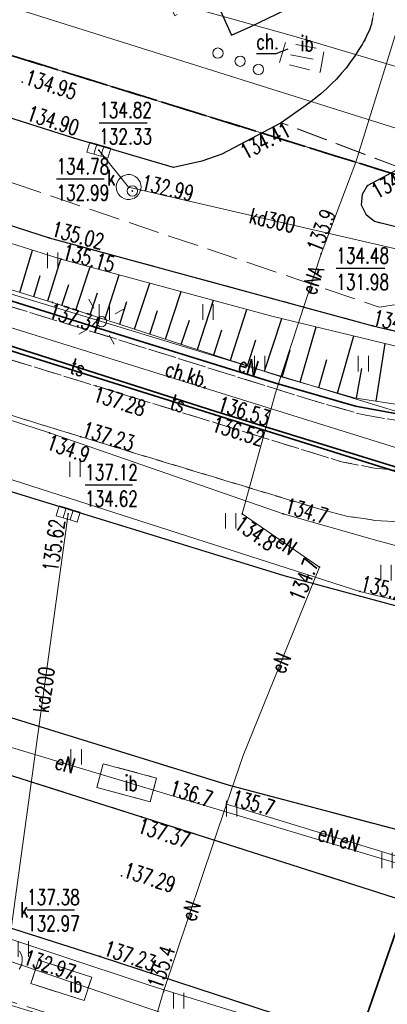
# Model space of a CAD drawing. Header units: metres. Extents: x 8438000 to 8438800, y 5890500 to 5891000.
# Tile 17 of 40: x 8438553 to 8438571, y 5890632 to 5890680. Entities that reach past the tile are written whole.
import ezdxf
from ezdxf.enums import TextEntityAlignment as Align

# ---------------------------------------------------------------- set-up
doc = ezdxf.new("R2010")
doc.units = ezdxf.units.M
doc.header["$MEASUREMENT"] = 0
for name, pattern in [('0.5_0.5', [1, 0.5, -0.5]), ('1.0_0.5', [1.5, 1, -0.5]), ('1.5_0.5', [2, 1.5, -0.5]), ('1.5_1.0', [2.5, 1.5, -1]), ('219-500', [0])]:
    doc.linetypes.add(name, pattern=pattern)
doc.layers.get('0').update_dxf_attribs({"color": 2, "linetype": 'CONTINUOUS', "lineweight": 5})
for name, color, linetype in [('000 Inne (niezydentyfikowane)', 7, 'CONTINUOUS'), ('216-obręb ewidencyjny', 7, 'CONTINUOUS'), ('218-kontur użytku gruntowego', 7, 'CONTINUOUS'), ('219-działka ewidencyjna', 7, 'CONTINUOUS'), ('chodnik', 7, 'CONTINUOUS'), ('chodnik-Atr17', 7, 'CONTINUOUS'), ('droga dla rowerów', 7, 'CONTINUOUS'), ('inna budowla', 7, 'CONTINUOUS'), ('inna budowla-Atr17', 7, 'CONTINUOUS'), ('jezdnia', 7, 'CONTINUOUS'), ('komora podziemna', 7, 'CONTINUOUS'), ('kratka ściekowa', 7, 'CONTINUOUS'), ('krawężnik', 7, 'CONTINUOUS'), ('latarnia', 7, 'CONTINUOUS'), ('obszar utwardzony', 7, 'CONTINUOUS'), ('obudowa ochronna przewodu', 7, 'CONTINUOUS'), ('ogrodzenie trwałe', 7, 'CONTINUOUS'), ('pikieta sztuczna', 7, 'CONTINUOUS'), ('pikieta sztuczna-Atr2', 7, 'CONTINUOUS'), ('podpora (punkt)', 7, 'CONTINUOUS'), ('przewód elektroenergetyczny podziemny', 7, 'CONTINUOUS'), ('przewód elektroenergetyczny podziemny-Atr1', 7, 'CONTINUOUS'), ('przewód kanalizacyjny', 7, 'CONTINUOUS'), ('przewód kanalizacyjny-Atr1', 7, 'CONTINUOUS'), ('przewód telekomunikacyjny podziemny', 7, 'CONTINUOUS'), ('przewód telekomunikacyjny podziemny - ob. projektowany', 7, 'CONTINUOUS'), ('przewód telekomunikacyjny podziemny-Atr1', 7, 'CONTINUOUS'), ('przewód wodociągowy', 7, 'CONTINUOUS'), ('rzedna', 7, 'CONTINUOUS'), ('rzedna-Atr2', 7, 'CONTINUOUS'), ('rzedna-Atr3', 7, 'CONTINUOUS'), ('skarpa umocniona', 7, 'CONTINUOUS'), ('trawnik', 7, 'CONTINUOUS'), ('właz do komory lub kanału - okrągły', 7, 'CONTINUOUS'), ('właz do komory lub kanału - okrągły-Atr17', 7, 'CONTINUOUS')]:
    doc.layers.add(name, color=color, linetype=linetype)
doc.styles.get("Standard").update_dxf_attribs({"font": 'simplex.shx', "width": 0.75})
doc.linetypes.add('902-500', pattern='A,3.75,0,[1,ksztalty.shx,S=0.5,R=0,X=0,Y=0],3.75', length=7.5)

# ---------------------------------------------------------------- blocks, each defined once
blk = doc.blocks.new('PW01')
at = {"linetype": 'Continuous', "lineweight": 13}
h = blk.add_hatch(color=0, dxfattribs=at)
edge = h.paths.add_edge_path()
edge.add_arc((0, 0), 0.045, 0, 360)
blk = doc.blocks.new('US22')
at = {"color": 0, "linetype": 'Continuous', "lineweight": 13}
blk.add_circle((0, 0), 0.25, dxfattribs=at)
blk = doc.blocks.new('IB04')
at = {"color": 0, "linetype": 'Continuous', "lineweight": 13}
blk.add_circle((0, 0), 0.25, dxfattribs=at)
blk = doc.blocks.new('US05')
at = {"color": 0, "linetype": 'Continuous', "lineweight": 13}
for p, q in [((-0.525, -0.25), (-0.525, 0.25)), ((-0.525, 0.25), (-0.175, 0.25)), ((-0.175, -0.25), (-0.175, 0.25)), ((-0.175, 0.25), (0.175, 0.25)), ((0.175, -0.25), (0.175, 0.25)), ((0.175, 0.25), (0.525, 0.25)), ((0.525, -0.25), (0.525, 0.25)), ((-0.525, -0.25), (-0.175, -0.25)), ((-0.175, -0.25), (0.175, -0.25)), ((0.175, -0.25), (0.525, -0.25))]:
    blk.add_line(p, q, dxfattribs=at)
blk = doc.blocks.new('SM01')
at = {"color": 0, "linetype": 'Continuous', "lineweight": 13}
for p, q in [((-0.53, 0.531), (-0.883, 0.884)), ((0.531, 0.531), (0.884, 0.884)), ((-0.53, -0.53), (-0.883, -0.883)), ((0.531, -0.53), (0.884, -0.883))]:
    blk.add_line(p, q, dxfattribs=at)
blk.add_circle((0, 0), 0.25, dxfattribs=at)
blk = doc.blocks.new('TU04')
at = {"color": 0, "linetype": 'Continuous', "lineweight": 13}
for p, q in [((0, 0), (0, 0.75)), ((0.5, 0), (0.5, 0.75))]:
    blk.add_line(p, q, dxfattribs=at)

msp = doc.modelspace()

# ---------------------------------------------------------------- linework, layer by layer
at = {"layer": '000 Inne (niezydentyfikowane)', "color": 7, "linetype": 'Continuous', "lineweight": 25, "flags": 128}
for points in [[(8438553.5, 5890666.87), (8438554.12, 5890668.91)], [(8438554.86, 5890666.46), (8438555.48, 5890668.48)], [(8438556.21, 5890666.02), (8438556.89, 5890668.1)], [(8438554.18, 5890666.66), (8438554.49, 5890667.68)], [(8438557.6, 5890665.57), (8438558.3, 5890667.72)], [(8438555.53, 5890666.24), (8438555.86, 5890667.26)], [(8438559.04, 5890665.1), (8438559.77, 5890667.32)], [(8438556.9, 5890665.79), (8438557.25, 5890666.85)], [(8438560.53, 5890664.61), (8438561.28, 5890666.91)], [(8438558.32, 5890665.33), (8438558.67, 5890666.43)], [(8438562.07, 5890664.11), (8438562.85, 5890666.49)], [(8438559.78, 5890664.86), (8438560.15, 5890665.99)], [(8438563.66, 5890663.59), (8438564.46, 5890666.05)], [(8438565.31, 5890663.06), (8438566.14, 5890665.61)], [(8438561.29, 5890664.36), (8438561.68, 5890665.53)], [(8438567.03, 5890662.53), (8438567.8, 5890665.21)], [(8438562.86, 5890663.85), (8438563.25, 5890665.06)], [(8438568.82, 5890662.01), (8438569.61, 5890664.77)], [(8438564.48, 5890663.33), (8438564.89, 5890664.58)], [(8438570.69, 5890661.62), (8438571.12, 5890664.41)], [(8438566.16, 5890662.78), (8438566.54, 5890664.1)], [(8438567.92, 5890662.27), (8438568.31, 5890663.63)], [(8438569.74, 5890661.76), (8438570, 5890663.19)]]:
    msp.add_lwpolyline(points, dxfattribs=at)
at = {"layer": '216-obręb ewidencyjny', "color": 3, "linetype": '1.5_1.0', "lineweight": 35, "flags": 128}
for points in [[(8438740.642, 5890619.488), (8438710.05, 5890629.46), (8438692.29, 5890634.99), (8438638.95, 5890651.63), (8438606.98, 5890661.61), (8438575.88, 5890671.25), (8438571.42, 5890672.63), (8438527.73, 5890686.19), (8438509.75, 5890691.76), (8438488.49, 5890698.42), (8438449.82, 5890710.52), (8438415.26, 5890721.35), (8438396.385, 5890727.204)], [(8438396.385, 5890727.204), (8438415.26, 5890721.35), (8438449.82, 5890710.52), (8438488.49, 5890698.42), (8438509.75, 5890691.76), (8438527.73, 5890686.19), (8438571.42, 5890672.63), (8438575.88, 5890671.25), (8438606.98, 5890661.61), (8438638.95, 5890651.63), (8438692.29, 5890634.99), (8438710.05, 5890629.46), (8438740.642, 5890619.488)]]:
    msp.add_lwpolyline(points, dxfattribs=at)
at = {"layer": '218-kontur użytku gruntowego', "color": 3, "linetype": '0.5_0.5', "lineweight": 18, "flags": 128}
for points in [[(8438571.42, 5890672.63), (8438527.73, 5890686.19)], [(8438527.73, 5890686.19), (8438571.42, 5890672.63)]]:
    msp.add_lwpolyline(points, dxfattribs=at)
at = {"layer": '219-działka ewidencyjna', "color": 3, "linetype": '219-500', "lineweight": 18, "flags": 128}
msp.add_lwpolyline([(8438571.42, 5890672.63), (8438527.73, 5890686.19)], dxfattribs=at)
at = {"layer": 'chodnik', "color": 7, "linetype": '1.0_0.5', "lineweight": 18, "flags": 128}
for points in [[(8438567.99, 5890677.51), (8438568.19, 5890678.59), (8438566.32, 5890678.94), (8438566.03, 5890677.97)], [(8438514.5, 5890675.86), (8438536.05, 5890668.99), (8438547.75, 5890665.25), (8438557.18, 5890662.35), (8438569.02, 5890658.69), (8438570.61, 5890658.38), (8438571.99, 5890658.26), (8438574.48, 5890658.14), (8438576.96, 5890658.21), (8438578.42, 5890658.11), (8438577.39, 5890659.05), (8438576.45, 5890659.68), (8438575.48, 5890660.1), (8438573.5, 5890660.45), (8438571.54, 5890660.71), (8438570.01, 5890660.97), (8438567.59, 5890661.66), (8438557.99, 5890664.67), (8438548.4, 5890667.62), (8438536.79, 5890671.33), (8438515.73, 5890678.03), (8438515.04, 5890677.08)]]:
    msp.add_lwpolyline(points, close=True, dxfattribs=at)
at = {"layer": 'chodnik-Atr17', "color": 7, "flags": 128}
msp.add_lwpolyline([(8438566.43, 5890678.62), (8438565.85, 5890678.39), (8438564.914, 5890678.39)], dxfattribs=at)
at = {"layer": 'droga dla rowerów', "color": 7, "linetype": '1.0_0.5', "lineweight": 18, "flags": 128}
for points in [[(8438514.32, 5890673.22), (8438535.12, 5890666.63), (8438546.96, 5890662.82), (8438556.44, 5890659.9), (8438568.04, 5890656.38), (8438569.32, 5890656.05), (8438570.65, 5890655.86), (8438572.4, 5890655.75), (8438574.17, 5890655.64), (8438576.27, 5890655.63), (8438577.79, 5890655.63), (8438579.74, 5890655.38), (8438582.66, 5890654.86), (8438586.52, 5890654.1), (8438594.52, 5890652.47), (8438602.62, 5890651.16), (8438610.54, 5890650), (8438618.72, 5890649.04), (8438626.98, 5890648.25), (8438634.91, 5890647.79), (8438647.2, 5890647.46), (8438678.91, 5890646.81), (8438697.93, 5890646.46), (8438698.83, 5890646.25), (8438699.61, 5890645.57), (8438700.34, 5890643.99), (8438701.24, 5890640.29), (8438703.92, 5890640.3), (8438703.42, 5890642.13), (8438703.21, 5890643.06), (8438703.28, 5890644.07), (8438703.65, 5890645.01), (8438704.05, 5890645.54), (8438704.63, 5890645.91), (8438705.25, 5890646.17), (8438705.89, 5890646.27), (8438713, 5890646.19), (8438713.51, 5890647.53), (8438713.84, 5890649.1), (8438712.03, 5890648.81), (8438711.09, 5890648.83), (8438710.28, 5890649.14), (8438709.49, 5890649.79), (8438708.85, 5890650.7), (8438700.2, 5890675.74), (8438697.22, 5890683.4), (8438694.33, 5890690.89), (8438691.54, 5890698.72), (8438689.49, 5890705.32), (8438687.41, 5890713.27), (8438686.19, 5890718.14), (8438684.6, 5890723.38), (8438682.42, 5890730.05), (8438680.2, 5890735.84), (8438674.16, 5890750.99), (8438667, 5890768.57), (8438665.918, 5890771.155)], [(8438663.663, 5890770.079), (8438664.66, 5890767.73), (8438671.75, 5890750.07), (8438677.68, 5890735.08), (8438679.99, 5890729.12), (8438682.13, 5890722.62), (8438683.73, 5890717.53), (8438684.91, 5890712.7), (8438686.96, 5890704.91), (8438689.15, 5890697.87), (8438691.9, 5890690.07), (8438694.8, 5890682.53), (8438697.79, 5890674.87), (8438706.17, 5890650.89), (8438706.33, 5890650.19), (8438706.24, 5890649.63), (8438705.82, 5890649.25), (8438704.21, 5890648.95), (8438695.8, 5890649.09), (8438678.9, 5890649.27), (8438647.29, 5890649.97), (8438635.17, 5890650.31), (8438627.11, 5890650.77), (8438619.05, 5890651.56), (8438610.97, 5890652.48), (8438602.97, 5890653.66), (8438594.98, 5890654.98), (8438587.05, 5890656.59), (8438583.08, 5890657.36), (8438580.41, 5890657.85), (8438578.42, 5890658.11), (8438576.96, 5890658.21), (8438574.48, 5890658.14), (8438571.99, 5890658.26), (8438570.61, 5890658.38), (8438569.02, 5890658.69), (8438557.18, 5890662.35), (8438547.75, 5890665.25), (8438536.05, 5890668.99), (8438514.5, 5890675.86), (8438514.28, 5890674.49), (8438514.32, 5890673.22)]]:
    msp.add_lwpolyline(points, dxfattribs=at)
at = {"layer": 'inna budowla', "color": 7, "linetype": 'Continuous', "lineweight": 18, "flags": 128}
msp.add_lwpolyline([(8438566.56, 5890678.34), (8438567.65, 5890678.14)], dxfattribs=at)
for points in [[(8438559.79, 5890642.26), (8438560.1, 5890643.41), (8438557.53, 5890644.1), (8438557.22, 5890642.95)], [(8438554.4, 5890634.62), (8438554.03, 5890633.49), (8438556.6, 5890632.66), (8438556.97, 5890633.79)]]:
    msp.add_lwpolyline(points, close=True, dxfattribs=at)
at = {"layer": 'jezdnia', "color": 7, "linetype": '1.5_0.5', "lineweight": 18, "flags": 128}
for points in [[(8438667.438, 5890771.88), (8438667.98, 5890770.28), (8438670.77, 5890762.96), (8438673.14, 5890757.14), (8438678.23, 5890745.55), (8438683.07, 5890734.72), (8438683.88, 5890732.8), (8438684.62, 5890730.87), (8438686.81, 5890724.28), (8438690.88, 5890712.21), (8438695.45, 5890699.89), (8438700.28, 5890688.21), (8438705.19, 5890676.16), (8438709.35, 5890664.8), (8438713.6, 5890652.01), (8438713.89, 5890650.7), (8438714.12, 5890649.16), (8438714.04, 5890647.84), (8438713.76, 5890646.21), (8438713.32, 5890644.53), (8438712.54, 5890642.65), (8438711.74, 5890641.33), (8438710.56, 5890639.98), (8438708.99, 5890638.8), (8438706.89, 5890637.78), (8438704.75, 5890637.15), (8438703.11, 5890636.9), (8438699.29, 5890636.87), (8438677.08, 5890637.39), (8438650.89, 5890637.97), (8438640.07, 5890638.21), (8438633.39, 5890638.67), (8438620.83, 5890641.24), (8438606.17, 5890644.51), (8438593.58, 5890646.66), (8438579.66, 5890649.57), (8438566.24, 5890653.19), (8438551.45, 5890657.75), (8438522.87, 5890666.81), (8438520.08, 5890667.71), (8438509.44, 5890671.08), (8438497.35, 5890674.89), (8438494.53, 5890675.75), (8438466.36, 5890684.67), (8438436.81, 5890693.96), (8438408.4, 5890702.97), (8438390.761, 5890708.526)], [(8438387.76, 5890698.558), (8438405.27, 5890693.02), (8438433.91, 5890683.95), (8438462.72, 5890674.82), (8438491.13, 5890665.85), (8438519.84, 5890656.79), (8438548.09, 5890647.87), (8438563.61, 5890643.05), (8438577.2, 5890639.46), (8438591.66, 5890636.38), (8438606.48, 5890633.92), (8438620.23, 5890632.36), (8438633.16, 5890631.43), (8438640.17, 5890631.17), (8438646.24, 5890631.04), (8438648.08, 5890630.8), (8438649.61, 5890630.24), (8438650.69, 5890629.56), (8438651.92, 5890628.57), (8438652.75, 5890627.49), (8438653.47, 5890626.11), (8438653.93, 5890624.73), (8438654.13, 5890623.22), (8438654.06, 5890621.73), (8438653.65, 5890620.17), (8438652.99, 5890618.96), (8438651.8, 5890617.43), (8438650.63, 5890616.38), (8438649.31, 5890615.62), (8438647.72, 5890615.15), (8438646.23, 5890614.96), (8438644.97, 5890615.1), (8438642.35, 5890615.84), (8438614.79, 5890626.24), (8438608.4, 5890628.34), (8438603.85, 5890629.56), (8438581.41, 5890634.83), (8438575.98, 5890636.25), (8438572.32, 5890637.4), (8438559.37, 5890641.54), (8438516.62, 5890655.13), (8438472.47, 5890669.09), (8438415.53, 5890687.06), (8438386.871, 5890695.608)], [(8438414.52, 5890664.557), (8438414.43, 5890665.09), (8438414.46, 5890667.07), (8438414.67, 5890668.56), (8438414.96, 5890669.54), (8438415.42, 5890670.65), (8438416.32, 5890671.94), (8438417.22, 5890672.89), (8438417.97, 5890673.55), (8438419.19, 5890674.28), (8438420.64, 5890674.84), (8438422.2, 5890675.23), (8438423.91, 5890675.38), (8438425.71, 5890675.41), (8438427.56, 5890675.28), (8438429.46, 5890674.92), (8438438.43, 5890672.45), (8438470.17, 5890662.47), (8438516.69, 5890647.78), (8438557.38, 5890634.79), (8438570.48, 5890630.49), (8438578.98, 5890627.66), (8438592.32, 5890623.07), (8438602.77, 5890618.9), (8438622.99, 5890609.42), (8438627.24, 5890607.38), (8438631.048, 5890605.675)]]:
    msp.add_lwpolyline(points, dxfattribs=at)
msp.add_lwpolyline([(8438515.55, 5890671.17), (8438514.61, 5890672.24), (8438514.32, 5890673.22), (8438514.28, 5890674.49), (8438514.5, 5890675.86), (8438515.04, 5890677.08), (8438515.73, 5890678.03), (8438516.4, 5890678.74), (8438517.23, 5890679.3), (8438518.63, 5890679.93), (8438520.13, 5890680.24), (8438521.63, 5890680.23), (8438524.56, 5890679.5), (8438539.76, 5890674.41), (8438554.91, 5890669.51), (8438570.53, 5890665.26), (8438579.27, 5890663.21), (8438588.19, 5890661.35), (8438597.03, 5890659.75), (8438606.39, 5890658.29), (8438615.86, 5890657.07), (8438626.6, 5890656.06), (8438635.85, 5890655.44), (8438646.64, 5890654.96), (8438659.57, 5890654.41), (8438664.96, 5890654.15), (8438670.89, 5890653.99), (8438673.86, 5890653.97), (8438676.84, 5890654.28), (8438679.18, 5890655.06), (8438681.92, 5890656.33), (8438684.46, 5890657.92), (8438686.76, 5890659.83), (8438688.58, 5890662.21), (8438690.07, 5890664.81), (8438691.3, 5890667.55), (8438692.18, 5890670.44), (8438692.49, 5890673.36), (8438692.2, 5890676.36), (8438691.49, 5890679.3), (8438690.29, 5890683.08), (8438687.81, 5890689.63), (8438686.06, 5890694.34), (8438684.79, 5890698.13), (8438683.3, 5890702.94), (8438682.01, 5890707.75), (8438677.97, 5890724.29), (8438668.65, 5890719.82), (8438669.7, 5890720.1), (8438670.76, 5890720.07), (8438671.77, 5890719.79), (8438672.9, 5890719.18), (8438673.78, 5890718.36), (8438674.51, 5890717.28), (8438674.94, 5890716.06), (8438675.62, 5890713.13), (8438676.29, 5890710.17), (8438679.1, 5890699.55), (8438681.3, 5890692.9), (8438682.99, 5890688.19), (8438684.13, 5890685.36), (8438685.23, 5890682.61), (8438685.94, 5890679.67), (8438686.24, 5890676.68), (8438686.01, 5890673.61), (8438685.21, 5890670.67), (8438683.99, 5890667.9), (8438682.31, 5890665.37), (8438680.23, 5890663.15), (8438677.75, 5890661.43), (8438674.94, 5890660.21), (8438671.01, 5890659.41), (8438668.03, 5890659.06), (8438665.74, 5890659.08), (8438664.93, 5890659.15), (8438659.74, 5890659.41), (8438646.9, 5890659.94), (8438636.07, 5890660.43), (8438626.87, 5890661.04), (8438616.29, 5890662.07), (8438606.96, 5890663.27), (8438597.68, 5890664.71), (8438589.16, 5890666.29), (8438580.25, 5890668.08), (8438571.83, 5890669.99), (8438570.62, 5890670.29), (8438570.22, 5890670.6), (8438569.98, 5890671.09), (8438570.04, 5890671.61), (8438570.28, 5890672.03), (8438571.87, 5890672.89), (8438566.11, 5890675.07), (8438563.24, 5890673.55), (8438562.29, 5890673.21), (8438560.92, 5890672.91), (8438556.11, 5890674.33), (8438541.35, 5890679.02), (8438524.02, 5890685.61), (8438521.25, 5890686.58), (8438519.79, 5890686.97), (8438518.26, 5890687.08), (8438516.81, 5890686.95), (8438515.38, 5890686.63), (8438513.96, 5890686.13), (8438512.66, 5890685.4), (8438511.68, 5890684.61), (8438510.24, 5890683.22), (8438509.74, 5890682.58), (8438509.24, 5890681.55), (8438508.81, 5890680.1), (8438508.5, 5890678.92), (8438507.91, 5890677.76), (8438506.85, 5890676.63), (8438505.69, 5890675.83), (8438504.08, 5890675.11), (8438502.71, 5890674.8), (8438501.2, 5890674.7), (8438499.18, 5890674.76), (8438497.35, 5890674.89), (8438509.44, 5890671.08), (8438520.08, 5890667.71), (8438518.31, 5890669.01), (8438516.68, 5890670.18)], close=True, dxfattribs=at)
at = {"layer": 'komora podziemna', "color": 34, "linetype": 'Continuous', "lineweight": 18, "flags": 128}
msp.add_lwpolyline([(8438558.21, 5890672.21), (8438558.27, 5890672.32), (8438558.36, 5890672.41), (8438558.46, 5890672.49), (8438558.58, 5890672.53), (8438558.7, 5890672.56), (8438558.82, 5890672.56), (8438558.95, 5890672.53), (8438559.06, 5890672.47), (8438559.16, 5890672.4), (8438559.24, 5890672.3), (8438559.3, 5890672.19), (8438559.34, 5890672.07), (8438559.35, 5890671.95), (8438559.33, 5890671.82), (8438559.29, 5890671.71), (8438559.23, 5890671.6), (8438559.14, 5890671.51), (8438559.04, 5890671.43), (8438558.92, 5890671.39), (8438558.8, 5890671.36), (8438558.68, 5890671.36), (8438558.55, 5890671.39), (8438558.44, 5890671.45), (8438558.34, 5890671.52), (8438558.26, 5890671.62), (8438558.2, 5890671.73), (8438558.16, 5890671.85), (8438558.15, 5890671.97), (8438558.17, 5890672.1)], close=True, dxfattribs=at)
msp.add_lwpolyline([(8438553.48, 5890635.05), (8438553.56, 5890634.91), (8438553.61, 5890634.76), (8438553.62, 5890634.61), (8438553.6, 5890634.45), (8438553.55, 5890634.3), (8438553.47, 5890634.17)], dxfattribs=at)
at = {"layer": 'krawężnik', "color": 7, "linetype": 'Continuous', "lineweight": 25, "flags": 128}
for points in [[(8438386.871, 5890695.608), (8438415.53, 5890687.06), (8438472.47, 5890669.09), (8438516.62, 5890655.13), (8438559.37, 5890641.54), (8438572.32, 5890637.4), (8438575.98, 5890636.25), (8438581.41, 5890634.83), (8438603.85, 5890629.56), (8438608.4, 5890628.34), (8438614.79, 5890626.24), (8438642.35, 5890615.84)], [(8438562.89, 5890681.13), (8438563.72, 5890679.3), (8438564.65, 5890679.72), (8438568.8, 5890681.73)], [(8438570.52, 5890680.1), (8438570.49, 5890679.96), (8438570.46, 5890679.83), (8438570.42, 5890679.7), (8438570.38, 5890679.58), (8438570.33, 5890679.45), (8438570.26, 5890679.33), (8438570.21, 5890679.21), (8438570.15, 5890679.08), (8438570.08, 5890678.97), (8438570.01, 5890678.85), (8438569.83, 5890678.55), (8438569.64, 5890678.26), (8438569.44, 5890677.99), (8438569.24, 5890677.71), (8438569.01, 5890677.44), (8438568.78, 5890677.18), (8438568.54, 5890676.94), (8438568.29, 5890676.7), (8438568.03, 5890676.46), (8438567.77, 5890676.25), (8438567.5, 5890676.04), (8438567.21, 5890675.83), (8438566.11, 5890675.07)], [(8438566.11, 5890675.07), (8438563.24, 5890673.55), (8438562.29, 5890673.21), (8438560.92, 5890672.91), (8438556.11, 5890674.33), (8438541.35, 5890679.02)], [(8438539.76, 5890674.41), (8438554.91, 5890669.51), (8438570.53, 5890665.26), (8438579.27, 5890663.21), (8438588.19, 5890661.35), (8438597.03, 5890659.75), (8438606.39, 5890658.29), (8438615.86, 5890657.07), (8438626.6, 5890656.06), (8438635.85, 5890655.44), (8438646.64, 5890654.96)], [(8438646.9, 5890659.94), (8438636.07, 5890660.43), (8438626.87, 5890661.04), (8438616.29, 5890662.07), (8438606.96, 5890663.27), (8438597.68, 5890664.71), (8438589.16, 5890666.29), (8438580.25, 5890668.08), (8438571.83, 5890669.99), (8438570.62, 5890670.29), (8438570.22, 5890670.6), (8438569.98, 5890671.09), (8438570.04, 5890671.61), (8438570.28, 5890672.03), (8438571.87, 5890672.89)], [(8438551.45, 5890657.75), (8438566.24, 5890653.19), (8438579.66, 5890649.57), (8438593.58, 5890646.66), (8438606.17, 5890644.51), (8438620.9, 5890642.8), (8438633.64, 5890641.85), (8438639.68, 5890641.58)], [(8438516.69, 5890647.78), (8438557.38, 5890634.79), (8438570.48, 5890630.49), (8438578.98, 5890627.66), (8438592.32, 5890623.07), (8438602.77, 5890618.9), (8438622.99, 5890609.42), (8438627.24, 5890607.38), (8438631.048, 5890605.675)], [(8438640.17, 5890631.17), (8438633.16, 5890631.43), (8438620.23, 5890632.36), (8438606.48, 5890633.92), (8438591.66, 5890636.38), (8438577.2, 5890639.46), (8438563.61, 5890643.05), (8438548.09, 5890647.87)]]:
    msp.add_lwpolyline(points, dxfattribs=at)
at = {"layer": 'obszar utwardzony', "color": 7, "linetype": '1.5_0.5', "lineweight": 18, "flags": 128}
msp.add_lwpolyline([(8438555.26, 5890698.73), (8438554.68, 5890696.47), (8438550.24, 5890694.42), (8438551.16, 5890692.42), (8438549.51, 5890691.66), (8438550.51, 5890689.5), (8438549, 5890688.8), (8438550.84, 5890684.81), (8438552.34, 5890685.51), (8438553.22, 5890683.61), (8438554.88, 5890684.37), (8438555.76, 5890682.44), (8438557.51, 5890683.25), (8438558.42, 5890681.29), (8438560.12, 5890682.08), (8438560.98, 5890680.24), (8438562.89, 5890681.13), (8438563.72, 5890679.3), (8438564.65, 5890679.72), (8438568.8, 5890681.73), (8438568.88, 5890681.75), (8438568.97, 5890681.77), (8438569.05, 5890681.78), (8438569.13, 5890681.79), (8438569.21, 5890681.8), (8438569.29, 5890681.8), (8438569.38, 5890681.8), (8438569.46, 5890681.81), (8438569.54, 5890681.8), (8438569.62, 5890681.79), (8438569.7, 5890681.78), (8438569.79, 5890681.78), (8438569.87, 5890681.77), (8438569.95, 5890681.75), (8438570.03, 5890681.74), (8438570.11, 5890681.72), (8438570.17, 5890681.7), (8438570.23, 5890681.67), (8438570.28, 5890681.64), (8438570.33, 5890681.6), (8438570.38, 5890681.56), (8438570.43, 5890681.5), (8438570.47, 5890681.45), (8438570.5, 5890681.4), (8438570.54, 5890681.34), (8438570.56, 5890681.28), (8438570.58, 5890681.22), (8438570.6, 5890681.16), (8438570.61, 5890681.1), (8438570.62, 5890681.03), (8438570.61, 5890680.97), (8438570.6, 5890680.91), (8438570.6, 5890680.77), (8438570.6, 5890680.63), (8438570.59, 5890680.5), (8438570.57, 5890680.36), (8438570.55, 5890680.23), (8438570.52, 5890680.1), (8438570.49, 5890679.96), (8438570.46, 5890679.83), (8438570.42, 5890679.7), (8438570.38, 5890679.58), (8438570.33, 5890679.45), (8438570.26, 5890679.33), (8438570.21, 5890679.21), (8438570.15, 5890679.08), (8438570.08, 5890678.97), (8438570.01, 5890678.85), (8438569.83, 5890678.55), (8438569.64, 5890678.26), (8438569.44, 5890677.99), (8438569.24, 5890677.71), (8438569.01, 5890677.44), (8438568.78, 5890677.18), (8438568.54, 5890676.94), (8438568.29, 5890676.7), (8438568.03, 5890676.46), (8438567.77, 5890676.25), (8438567.5, 5890676.04), (8438567.21, 5890675.83), (8438566.11, 5890675.07), (8438571.87, 5890672.89), (8438578.33, 5890675.99), (8438578.64, 5890676.04), (8438579.35, 5890676.11), (8438597.47, 5890684.95), (8438597.4, 5890685.07), (8438595.51, 5890688.32), (8438583.49, 5890682.51), (8438583.43, 5890682.47), (8438583.37, 5890682.44), (8438583.31, 5890682.41), (8438583.25, 5890682.39), (8438583.18, 5890682.37), (8438583.11, 5890682.36), (8438582.85, 5890682.42), (8438575.71, 5890685.42), (8438576.89, 5890688.11), (8438579.47, 5890689.33), (8438580.77, 5890689.98), (8438573.4, 5890704.6), (8438571.99, 5890707.39)], close=True, dxfattribs=at)
at = {"layer": 'obudowa ochronna przewodu', "color": 7, "linetype": 'Continuous', "lineweight": 35, "flags": 128}
for points in [[(8438655.54, 5890647.1), (8438631.86, 5890647.79), (8438609.6, 5890650.3), (8438600.65, 5890651.14), (8438599.45, 5890652.13), (8438584.45, 5890654.49), (8438562.96, 5890661.12), (8438548.29, 5890665.8), (8438544.76, 5890667.24), (8438544.22, 5890667.61), (8438543.06, 5890667.98), (8438542.08, 5890667.91), (8438518.26, 5890675.49), (8438502.3, 5890680.5), (8438494.48, 5890683.04), (8438493.52, 5890690.57)], [(8438656.85, 5890646.75), (8438631.78, 5890647.61), (8438609.64, 5890650.53), (8438601.43, 5890651.7), (8438599.3, 5890651.42), (8438584.41, 5890654.21), (8438562.92, 5890660.95), (8438548.24, 5890665.57), (8438543.59, 5890667.24), (8438518.16, 5890675.22), (8438502.18, 5890680.24), (8438493.32, 5890683.12), (8438491.44, 5890690.08)], [(8438568.73, 5890627.61), (8438578.09, 5890654.53), (8438601.34, 5890649.79), (8438626.48, 5890647.17), (8438642.45, 5890646.46), (8438661.48, 5890645.84), (8438668.96, 5890645.56)]]:
    msp.add_lwpolyline(points, dxfattribs=at)
at = {"layer": 'ogrodzenie trwałe', "color": 7, "linetype": '902-500', "lineweight": 35, "flags": 128}
msp.add_lwpolyline([(8438517.61, 5890677.69), (8438536.86, 5890671.59), (8438548.44, 5890667.92), (8438558.12, 5890664.89), (8438565.79, 5890662.51), (8438569.7, 5890661.38), (8438571.7, 5890661), (8438573.71, 5890660.74), (8438575.7, 5890660.36), (8438577.46, 5890659.36), (8438579.14, 5890658.31), (8438583.14, 5890657.63), (8438587.08, 5890656.85), (8438595.03, 5890655.24), (8438603, 5890653.89), (8438611.01, 5890652.75), (8438619.04, 5890651.79), (8438627.11, 5890651.02), (8438635.2, 5890650.6), (8438647.35, 5890650.25), (8438679.71, 5890649.55), (8438695.86, 5890649.38), (8438703.91, 5890649.22), (8438699.85, 5890660.74), (8438695.19, 5890674.11), (8438692.24, 5890681.63), (8438689.31, 5890689.23), (8438686.56, 5890696.84), (8438685.3, 5890700.65), (8438684.22, 5890702.35), (8438684.24, 5890704.37), (8438682.25, 5890712.21)], dxfattribs=at)
at = {"layer": 'przewód elektroenergetyczny podziemny', "color": 1, "linetype": 'Continuous', "lineweight": 18, "flags": 128}
for points in [[(8438576.11, 5890696.33), (8438575.05, 5890690.74), (8438573.05, 5890683.97), (8438569.72, 5890673.16)], [(8438576.74, 5890653.26), (8438570.73, 5890654.88), (8438566.21, 5890656.17), (8438554.94, 5890660.08), (8438538.84, 5890665.32), (8438527.86, 5890668.68), (8438516.14, 5890672.18), (8438504.71, 5890675.5), (8438495.06, 5890678.61), (8438493.11, 5890679.3), (8438480.91, 5890683.29), (8438463.53, 5890688.3), (8438462.49, 5890688.4), (8438460.62, 5890689.44)], [(8438576.74, 5890653.26), (8438570.73, 5890654.88), (8438566.21, 5890656.17), (8438554.94, 5890660.08), (8438538.84, 5890665.32), (8438527.86, 5890668.68), (8438516.14, 5890672.18), (8438504.71, 5890675.5), (8438495.06, 5890678.61), (8438493.11, 5890679.3), (8438480.91, 5890683.29), (8438463.53, 5890688.3), (8438460.74, 5890689.68)], [(8438569.72, 5890673.16), (8438568.04, 5890668.74), (8438565.83, 5890662.02), (8438564.23, 5890656.17)], [(8438544.42, 5890669.43), (8438557.44, 5890665.46), (8438579.12, 5890658.84), (8438585.06, 5890657.62), (8438596.83, 5890655.61), (8438613.28, 5890652.81), (8438626.89, 5890651.84), (8438641.92, 5890650.76), (8438655.9, 5890650.41), (8438670.69, 5890650.04), (8438686.15, 5890649.73), (8438699.35, 5890649.46)], [(8438567.96, 5890653.6), (8438564.23, 5890656.17)], [(8438558.559, 5890626.669), (8438560.44, 5890633.1), (8438563.47, 5890642.15), (8438564.27, 5890644.5), (8438567.96, 5890653.6)], [(8438547.73, 5890646.5), (8438562.37, 5890642.1), (8438576.61, 5890637.82), (8438578.17, 5890637.49), (8438590.04, 5890634.96), (8438604.49, 5890631.88), (8438605.84, 5890631.59), (8438607.1, 5890631.08), (8438636.25, 5890619.17), (8438641.68, 5890617.45), (8438642.74, 5890617.12), (8438644.08, 5890616.65), (8438647.07, 5890615.62), (8438656.99, 5890611.73), (8438660.39, 5890615.96), (8438662.07, 5890620.91), (8438661.57, 5890625.86), (8438660.8, 5890630.06), (8438648.01, 5890630.48), (8438645.43, 5890629.85)], [(8438558.559, 5890626.669), (8438560.44, 5890633.1), (8438563.47, 5890642.15), (8438576.69, 5890638.1), (8438578.17, 5890637.49), (8438590.04, 5890634.96), (8438604.49, 5890631.88), (8438605.91, 5890631.9), (8438607.1, 5890631.08), (8438636.25, 5890619.17), (8438641.68, 5890617.45)], [(8438641.68, 5890617.45), (8438636.25, 5890619.17), (8438607.1, 5890631.08), (8438605.91, 5890631.9), (8438604.49, 5890631.88), (8438590.04, 5890634.96), (8438578.17, 5890637.49), (8438576.69, 5890638.1), (8438563.47, 5890642.15), (8438560.44, 5890633.1), (8438558.559, 5890626.669)]]:
    msp.add_lwpolyline(points, dxfattribs=at)
at = {"layer": 'przewód kanalizacyjny', "color": 34, "linetype": 'Continuous', "lineweight": 18, "flags": 128}
for points in [[(8438390.883, 5890708.933), (8438419.74, 5890699.8), (8438436.45, 5890694.53), (8438462.61, 5890686.26), (8438493.98, 5890676.34), (8438521.16, 5890667.75), (8438524.76, 5890666.61), (8438534.99, 5890663.53), (8438547.9, 5890659.49), (8438569.91, 5890652.43), (8438577.17, 5890650.69), (8438583.1, 5890649.08), (8438589.5, 5890647.79), (8438593.67, 5890647.16), (8438595.38, 5890647.84), (8438596.98, 5890647.66)], [(8438558.75, 5890671.96), (8438557.31, 5890673.74)], [(8438558.75, 5890671.96), (8438572.12, 5890668.86), (8438594.63, 5890663.63)], [(8438552.87, 5890634.62), (8438555.83, 5890656.17)], [(8438528.75, 5890643.66), (8438545.93, 5890638), (8438559.83, 5890633.38), (8438573.43, 5890629.17), (8438575.09, 5890627.05)], [(8438552.87, 5890634.62), (8438575.09, 5890627.05)]]:
    msp.add_lwpolyline(points, dxfattribs=at)
at = {"layer": 'przewód telekomunikacyjny podziemny', "color": 30, "linetype": 'Continuous', "lineweight": 18, "flags": 128}
for points in [[(8438469.63, 5890705.48), (8438476, 5890705.19), (8438501.43, 5890697.13), (8438518.31, 5890691.64), (8438532.98, 5890686.93), (8438548.56, 5890682.09), (8438577.62, 5890672.92), (8438599.3, 5890666.21), (8438607.14, 5890663.78)], [(8438619.92, 5890663.14), (8438611.83, 5890665.61), (8438591.32, 5890671.71), (8438576.24, 5890676.42), (8438566.83, 5890679.22), (8438552.34, 5890683.27), (8438546.71, 5890685.22), (8438527.87, 5890691.77), (8438510.86, 5890697.32), (8438496.26, 5890701.34), (8438494.89, 5890701.87), (8438489.14, 5890698.22), (8438488.6, 5890697.86), (8438487.48, 5890698.19)], [(8438619.92, 5890663.14), (8438611.83, 5890665.61), (8438591.32, 5890671.71), (8438576.24, 5890676.42), (8438566.83, 5890679.22), (8438552.34, 5890683.27), (8438546.71, 5890685.22), (8438527.87, 5890691.77), (8438510.86, 5890697.32), (8438496.26, 5890701.34), (8438494.89, 5890701.87), (8438489.14, 5890698.22), (8438488.6, 5890697.86), (8438487.48, 5890698.19)], [(8438655.54, 5890647.1), (8438631.86, 5890647.79), (8438609.6, 5890650.3), (8438600.65, 5890651.14), (8438599.45, 5890652.13), (8438584.45, 5890654.49), (8438562.96, 5890661.12), (8438548.29, 5890665.8), (8438544.76, 5890667.24), (8438544.22, 5890667.61), (8438543.06, 5890667.98), (8438542.08, 5890667.91), (8438518.26, 5890675.49), (8438502.3, 5890680.5), (8438494.48, 5890683.04), (8438493.52, 5890690.57)], [(8438668.96, 5890645.56), (8438661.48, 5890645.84), (8438642.45, 5890646.46), (8438626.48, 5890647.17), (8438601.34, 5890649.79), (8438578.09, 5890654.53), (8438568.73, 5890627.61), (8438541.95, 5890635.85), (8438511.79, 5890645.47), (8438485.7, 5890653.67), (8438498.42, 5890690.23)], [(8438656.85, 5890646.75), (8438631.78, 5890647.61), (8438609.64, 5890650.53), (8438601.43, 5890651.7), (8438599.3, 5890651.42), (8438584.41, 5890654.21), (8438562.92, 5890660.95), (8438548.24, 5890665.57), (8438543.59, 5890667.24), (8438518.16, 5890675.22), (8438502.18, 5890680.24), (8438493.32, 5890683.12), (8438491.44, 5890690.08)], [(8438668.96, 5890645.56), (8438661.48, 5890645.84), (8438642.45, 5890646.46), (8438626.48, 5890647.17), (8438601.34, 5890649.79), (8438578.09, 5890654.53), (8438568.73, 5890627.61), (8438541.95, 5890635.85), (8438511.79, 5890645.47), (8438485.7, 5890653.67), (8438454.62, 5890663.47)], [(8438668.96, 5890645.56), (8438661.48, 5890645.84), (8438642.45, 5890646.46), (8438626.48, 5890647.17), (8438601.34, 5890649.79), (8438578.09, 5890654.53), (8438568.73, 5890627.61), (8438588.8, 5890620.74), (8438604.569, 5890613.344)], [(8438668.96, 5890645.56), (8438661.48, 5890645.84), (8438642.45, 5890646.46), (8438626.48, 5890647.17), (8438601.34, 5890649.79), (8438578.09, 5890654.53), (8438568.73, 5890627.61), (8438571.05, 5890627.49)]]:
    msp.add_lwpolyline(points, dxfattribs=at)
at = {"layer": 'przewód telekomunikacyjny podziemny - ob. projektowany', "color": 30, "linetype": '1.5_0.5', "lineweight": 18, "flags": 128}
msp.add_lwpolyline([(8438394.511, 5890720.981), (8438395.9, 5890720.33), (8438404.34, 5890717.62), (8438415.34, 5890715.43), (8438436.07, 5890709.11), (8438484.15, 5890694.43), (8438531.71, 5890679.44), (8438570.83, 5890666.16), (8438573.66, 5890666.59), (8438607, 5890655.81), (8438631.37, 5890648.02), (8438639.99, 5890643.52), (8438650.02, 5890642.12), (8438684.92, 5890632.57), (8438693, 5890632.57), (8438708.17, 5890645.1), (8438708.16, 5890645.31), (8438708.14, 5890645.51), (8438707.25, 5890659.54), (8438703.47, 5890676.61), (8438700.72, 5890686.86)], dxfattribs=at)
at = {"layer": 'przewód wodociągowy', "color": 5, "linetype": 'Continuous', "lineweight": 18, "flags": 128}
msp.add_lwpolyline([(8438662.063, 5890769.315), (8438663.94, 5890765.05), (8438672.25, 5890746.19), (8438673.51, 5890740.26), (8438674.88, 5890737.07), (8438681.73, 5890721.09), (8438686.07, 5890701.57), (8438688.33, 5890696.15), (8438700.28, 5890668.36), (8438692.06, 5890647.71), (8438665.92, 5890648.19), (8438637.29, 5890649.19), (8438613.42, 5890651.25), (8438591.02, 5890654.9), (8438587.77, 5890655.43), (8438571.62, 5890659.38), (8438547.56, 5890666.89), (8438522.4, 5890674.77), (8438496.44, 5890683.22), (8438479.15, 5890688.81), (8438454.18, 5890696.46), (8438433.71, 5890703.14), (8438410.18, 5890710.52), (8438392.923, 5890715.706)], dxfattribs=at)
at = {"layer": 'rzedna-Atr2', "color": 7, "flags": 128}
for points in [[(8438557.33, 5890675.07), (8438559.638, 5890675.07)], [(8438555.27, 5890672.35), (8438557.578, 5890672.35)], [(8438568.77, 5890668.04), (8438571.104, 5890668.04)], [(8438556.65, 5890657.57), (8438558.933, 5890657.57)], [(8438553.85, 5890637.05), (8438556.133, 5890637.05)]]:
    msp.add_lwpolyline(points, dxfattribs=at)
at = {"layer": 'skarpa umocniona', "color": 7, "linetype": 'Continuous', "lineweight": 18, "flags": 128}
msp.add_lwpolyline([(8438578.94, 5890659.08), (8438579.98, 5890662.26), (8438565.73, 5890665.71), (8438555.49, 5890668.48), (8438545.4, 5890671.67), (8438544.64, 5890669.6), (8438555.07, 5890666.39), (8438566.06, 5890662.81), (8438569.63, 5890661.78), (8438574.75, 5890660.99)], close=True, dxfattribs=at)
msp.add_lwpolyline([(8438578.94, 5890659.08), (8438579.98, 5890662.26), (8438565.73, 5890665.71), (8438555.49, 5890668.48), (8438545.4, 5890671.67), (8438544.64, 5890669.6), (8438555.07, 5890666.39), (8438566.06, 5890662.81), (8438569.63, 5890661.78), (8438574.75, 5890660.99)], close=True, dxfattribs=at)
at = {"layer": 'trawnik', "color": 7, "linetype": '1.0_0.5', "lineweight": 18, "flags": 128}
for points in [[(8438515.73, 5890678.03), (8438536.79, 5890671.33), (8438548.4, 5890667.62), (8438557.99, 5890664.67), (8438567.59, 5890661.66), (8438570.01, 5890660.97), (8438571.54, 5890660.71), (8438573.5, 5890660.45), (8438575.48, 5890660.1), (8438576.45, 5890659.68), (8438577.39, 5890659.05), (8438578.42, 5890658.11), (8438580.41, 5890657.85), (8438583.08, 5890657.36), (8438587.05, 5890656.59), (8438594.98, 5890654.98), (8438602.97, 5890653.66), (8438610.97, 5890652.48), (8438619.05, 5890651.56), (8438627.11, 5890650.77), (8438635.17, 5890650.31), (8438647.29, 5890649.97), (8438678.9, 5890649.27), (8438695.8, 5890649.09), (8438704.21, 5890648.95), (8438695.42, 5890674.18), (8438692.51, 5890681.71), (8438689.59, 5890689.24), (8438686.81, 5890697.02), (8438684.59, 5890704.02), (8438682.54, 5890712.19), (8438681.35, 5890716.84), (8438679.84, 5890721.83), (8438678.87, 5890724.72), (8438677.97, 5890724.29), (8438682.01, 5890707.75), (8438683.3, 5890702.94), (8438684.79, 5890698.13), (8438686.06, 5890694.34), (8438687.81, 5890689.63), (8438690.29, 5890683.08), (8438691.49, 5890679.3), (8438692.2, 5890676.36), (8438692.49, 5890673.36), (8438692.18, 5890670.44), (8438691.3, 5890667.55), (8438690.07, 5890664.81), (8438688.58, 5890662.21), (8438686.76, 5890659.83), (8438684.46, 5890657.92), (8438681.92, 5890656.33), (8438679.18, 5890655.06), (8438676.84, 5890654.28), (8438673.86, 5890653.97), (8438670.89, 5890653.99), (8438664.96, 5890654.15), (8438659.57, 5890654.41), (8438646.64, 5890654.96), (8438635.85, 5890655.44), (8438626.6, 5890656.06), (8438615.86, 5890657.07), (8438606.39, 5890658.29), (8438597.03, 5890659.75), (8438588.19, 5890661.35), (8438579.27, 5890663.21), (8438570.53, 5890665.26), (8438554.91, 5890669.51), (8438539.76, 5890674.41), (8438524.56, 5890679.5), (8438521.63, 5890680.23), (8438520.13, 5890680.24), (8438518.63, 5890679.93), (8438517.23, 5890679.3), (8438516.4, 5890678.74)], [(8438405.27, 5890693.02), (8438433.91, 5890683.95), (8438462.72, 5890674.82), (8438491.13, 5890665.85), (8438519.84, 5890656.79), (8438548.09, 5890647.87), (8438563.61, 5890643.05), (8438577.2, 5890639.46), (8438591.66, 5890636.38), (8438606.48, 5890633.92), (8438620.23, 5890632.36), (8438633.16, 5890631.43), (8438640.17, 5890631.17), (8438646.24, 5890631.04), (8438648.08, 5890630.8), (8438649.61, 5890630.24), (8438650.69, 5890629.56), (8438651.92, 5890628.57), (8438652.75, 5890627.49), (8438653.47, 5890626.11), (8438653.93, 5890624.73), (8438654.13, 5890623.22), (8438654.06, 5890621.73), (8438653.65, 5890620.17), (8438652.99, 5890618.96), (8438651.8, 5890617.43), (8438650.63, 5890616.38), (8438649.31, 5890615.62), (8438647.72, 5890615.15), (8438646.23, 5890614.96), (8438644.97, 5890615.1), (8438642.35, 5890615.84), (8438614.79, 5890626.24), (8438608.4, 5890628.34), (8438603.85, 5890629.56), (8438581.41, 5890634.83), (8438575.98, 5890636.25), (8438572.32, 5890637.4), (8438559.37, 5890641.54), (8438516.62, 5890655.13), (8438472.47, 5890669.09), (8438415.53, 5890687.06), (8438386.87, 5890695.61), (8438387.76, 5890698.56)], [(8438650.67, 5890641.36), (8438650.71, 5890642.99), (8438650.44, 5890643.83), (8438649.78, 5890644.43), (8438649.04, 5890644.76), (8438648.32, 5890644.92), (8438634.8, 5890645.34), (8438626.4, 5890645.82), (8438618.35, 5890646.61), (8438610.08, 5890647.58), (8438602.25, 5890648.72), (8438594.02, 5890650.07), (8438585.92, 5890651.72), (8438582.69, 5890652.35), (8438580.78, 5890652.82), (8438578.86, 5890653.37), (8438577.24, 5890653.9), (8438575.6, 5890654.69), (8438574.17, 5890655.64), (8438572.4, 5890655.75), (8438570.65, 5890655.86), (8438569.32, 5890656.05), (8438568.04, 5890656.38), (8438556.44, 5890659.9), (8438546.96, 5890662.82), (8438535.12, 5890666.63), (8438514.32, 5890673.22), (8438514.61, 5890672.24), (8438515.55, 5890671.17), (8438516.68, 5890670.18), (8438518.31, 5890669.01), (8438520.08, 5890667.71), (8438522.87, 5890666.81), (8438551.45, 5890657.75), (8438566.24, 5890653.19), (8438579.66, 5890649.57), (8438593.58, 5890646.66), (8438606.17, 5890644.51), (8438620.9, 5890642.8), (8438633.64, 5890641.85), (8438639.68, 5890641.58)], [(8438502.21, 5890649.73), (8438504.9, 5890649.42), (8438512.85, 5890648.73), (8438514.46, 5890648.42), (8438516.69, 5890647.78), (8438557.38, 5890634.79), (8438570.48, 5890630.49), (8438578.98, 5890627.66), (8438592.32, 5890623.07), (8438602.77, 5890618.9), (8438622.99, 5890609.42), (8438627.24, 5890607.38), (8438631.05, 5890605.68), (8438609.96, 5890611.78), (8438603.38, 5890614.97), (8438589.46, 5890620.75), (8438588.29, 5890621.18), (8438579.71, 5890624.15), (8438569.35, 5890627.45), (8438568.14, 5890627.84), (8438558.93, 5890630.75), (8438513.76, 5890645.07), (8438499.32, 5890649.62), (8438499.64, 5890650.22)], [(8438557.53, 5890644.1), (8438557.22, 5890642.95), (8438559.79, 5890642.26), (8438560.1, 5890643.41)], [(8438554.4, 5890634.62), (8438554.03, 5890633.49), (8438556.6, 5890632.66), (8438556.97, 5890633.79)]]:
    msp.add_lwpolyline(points, close=True, dxfattribs=at)

# ---------------------------------------------------------------- block references
at = {"layer": 'kratka ściekowa', "color": 34, "linetype": 'Continuous', "lineweight": 18}
for p, rotation in [((8438557.31, 5890673.74), 343.61), ((8438555.83, 5890656.17), 343.244)]:
    msp.add_blockref('US05', p, dxfattribs=dict(at, rotation=rotation))
at = {"layer": 'latarnia', "color": 7, "linetype": 'Continuous', "lineweight": 18, "rotation": 344.419}
msp.add_blockref('SM01', (8438557.44, 5890665.46), dxfattribs=at)
at = {"layer": 'pikieta sztuczna', "color": 7, "linetype": 'Continuous', "lineweight": 13}
for p in [(8438553.62, 5890677.03), (8438566.11, 5890675.07), (8438556.11, 5890674.33), (8438570.28, 5890672.03), (8438554.91, 5890669.51), (8438555.49, 5890668.48), (8438571.18, 5890667.4), (8438555.07, 5890666.39), (8438570.53, 5890665.26), (8438557.18, 5890662.35), (8438556.44, 5890659.9), (8438559.37, 5890641.54), (8438558.41, 5890638.69), (8438557.38, 5890634.79)]:
    msp.add_blockref('PW01', p, dxfattribs=at)
at = {"layer": 'podpora (punkt)', "color": 7, "linetype": 'Continuous', "lineweight": 18}
for p in [(8438563.06, 5890678.43), (8438564.13, 5890678.04), (8438565.01, 5890677.64)]:
    msp.add_blockref('IB04', p, dxfattribs=at)
at = {"layer": 'rzedna', "color": 34, "linetype": 'Continuous', "lineweight": 18}
for p in [(8438557.31, 5890673.74), (8438557.57, 5890673.42), (8438555.83, 5890656.17), (8438555.79, 5890655.91), (8438569.91, 5890652.43)]:
    msp.add_blockref('PW01', p, dxfattribs=at)
at = {"layer": 'rzedna', "color": 32, "linetype": 'Continuous', "lineweight": 18}
for p in [(8438558.37, 5890672.43), (8438559.33, 5890671.81), (8438553.58, 5890634.38)]:
    msp.add_blockref('PW01', p, dxfattribs=at)
at = {"layer": 'rzedna', "color": 7, "linetype": 'Continuous', "lineweight": 18}
msp.add_blockref('PW01', (8438558.93, 5890671.77), dxfattribs=at)
at = {"layer": 'rzedna', "color": 1, "linetype": 'Continuous', "lineweight": 18}
for p in [(8438568.04, 5890668.74), (8438554.94, 5890660.08), (8438564.23, 5890656.17), (8438566.21, 5890656.17), (8438567.96, 5890653.6), (8438562.37, 5890642.1), (8438563.47, 5890642.15), (8438560.44, 5890633.1)]:
    msp.add_blockref('PW01', p, dxfattribs=at)
at = {"layer": 'rzedna', "color": 7, "linetype": 'Continuous', "lineweight": 35}
for p in [(8438562.92, 5890660.95), (8438562.96, 5890661.12)]:
    msp.add_blockref('PW01', p, dxfattribs=at)
at = {"layer": 'trawnik', "color": 7, "linetype": 'Continuous', "lineweight": 18}
for p in [(8438554.829, 5890668.049), (8438557.329, 5890665.549), (8438562.329, 5890665.549), (8438564.829, 5890663.049), (8438569.829, 5890663.049), (8438555.919, 5890657.959), (8438563.419, 5890655.459), (8438570.919, 5890652.959), (8438555.969, 5890644.059), (8438563.469, 5890641.559), (8438570.969, 5890639.059), (8438553.419, 5890634.779), (8438560.919, 5890632.279)]:
    msp.add_blockref('TU04', p, dxfattribs=at)
at = {"layer": 'właz do komory lub kanału - okrągły', "color": 7, "linetype": 'Continuous', "lineweight": 18}
msp.add_blockref('US22', (8438558.93, 5890671.77), dxfattribs=at)

# ---------------------------------------------------------------- texts
at = {"layer": 'chodnik-Atr17', "color": 7, "width": 0.72}
msp.add_text('ch.', height=0.75, dxfattribs=at).set_placement((8438564.914, 5890678.397), align=Align.BOTTOM_LEFT)
msp.add_text('ch.kb.', height=0.75, rotation=342.586, dxfattribs=at).set_placement((8438560.46, 5890662.86))
at = {"layer": 'inna budowla-Atr17', "color": 7, "width": 0.72}
for p in [(8438567.05, 5890678.52), (8438558.56, 5890642.79), (8438555.89, 5890633.07)]:
    msp.add_text('ib', height=0.75, dxfattribs=at).set_placement(p)
at = {"layer": 'pikieta sztuczna-Atr2', "color": 7, "width": 0.72}
for s, rotation, p in [('134.95', -17.628, (8438553.69, 5890676.94)), ('134.90', 342.372, (8438553.78, 5890675.2)), ('134.41', 27.906, (8438564.39, 5890673.27)), ('134.29', 28.408, (8438570.72, 5890671.37)), ('135.02', 344.778, (8438554.98, 5890669.6)), ('135.15', 344.863, (8438555.51, 5890668.5)), ('137.34', 341.957, (8438554.85, 5890665.67)), ('134.61', 346.799, (8438570.48, 5890665.32)), ('137.28', 342.822, (8438556.99, 5890661.63)), ('137.23', 343.119, (8438556.45, 5890659.93)), ('137.37', 342.271, (8438559.13, 5890640.79)), ('137.29', 342.271, (8438558.44, 5890638.64)), ('137.23', 341.828, (8438557.49, 5890634.87))]:
    msp.add_text(s, height=0.75, rotation=rotation, dxfattribs=at).set_placement(p)
at = {"layer": 'przewód elektroenergetyczny podziemny-Atr1', "color": 1, "width": 0.72}
for s, rotation, p in [('eNA', 71.795, (8438567.41, 5890666.82)), ('eN', 343.02, (8438564.09, 5890663.43)), ('eN', 325.433, (8438565.97, 5890654.97)), ('eN', 67.928, (8438565.91, 5890648.54)), ('eN', 343.272, (8438555.25, 5890644.24)), ('eN', 71.489, (8438561.6, 5890636.55))]:
    msp.add_text(s, height=0.75, rotation=rotation, dxfattribs=at).set_placement(p, align=Align.MIDDLE_LEFT)
for p in [(8438568.82, 5890640.51), (8438569.86, 5890640.19)]:
    msp.add_text('eN', height=0.75, rotation=342.967, dxfattribs=at).set_placement(p, align=Align.MIDDLE_RIGHT)
at = {"layer": 'przewód kanalizacyjny-Atr1', "color": 34, "width": 0.72}
for s, rotation, p in [('kd300', 346.945, (8438564.61, 5890670.6)), ('kd200', 82.179, (8438554.51, 5890646.58))]:
    msp.add_text(s, height=0.75, rotation=rotation, dxfattribs=at).set_placement(p, align=Align.MIDDLE_LEFT)
at = {"layer": 'przewód telekomunikacyjny podziemny-Atr1', "color": 30, "width": 0.72}
for rotation, p in [(342.306, (8438555.98, 5890663.35)), (342.53, (8438560.81, 5890661.61))]:
    msp.add_text('ts', height=0.75, rotation=rotation, dxfattribs=at).set_placement(p, align=Align.MIDDLE_LEFT)
at = {"layer": 'rzedna-Atr2', "color": 7, "width": 0.72}
for s, p in [('134.82', (8438557.33, 5890675.078)), ('134.78', (8438555.27, 5890672.357)), ('134.48', (8438568.77, 5890668.048)), ('137.12', (8438556.65, 5890657.578)), ('137.38', (8438553.85, 5890637.058))]:
    msp.add_text(s, height=0.75, dxfattribs=at).set_placement(p, align=Align.BOTTOM_LEFT)
for s, rotation, p in [('132.99', 346.945, (8438559.31, 5890671.84)), ('136.53', 342.854, (8438562.99, 5890661.16)), ('134.9', 340.866, (8438554.74, 5890659.31)), ('134.7', 344.071, (8438566.23, 5890656.24)), ('134.8', -34.567, (8438563.8, 5890655.52)), ('134.7', 67.928, (8438567.16, 5890651.88)), ('135.21', 346.521, (8438569.89, 5890652.47)), ('136.7', 343.272, (8438560.67, 5890642.61)), ('135.7', 344.169, (8438563.66, 5890642.14)), ('132.97', 341.187, (8438553.61, 5890634.44)), ('135.4', 71.489, (8438560.35, 5890633.17))]:
    msp.add_text(s, height=0.75, rotation=rotation, dxfattribs=at).set_placement(p)
msp.add_text('133.9', height=0.75, rotation=69.189, dxfattribs=at).set_placement((8438567.67, 5890668.89), align=Align.MIDDLE_LEFT)
msp.add_text('136.52', height=0.75, rotation=342.586, dxfattribs=at).set_placement((8438562.94, 5890660.9), align=Align.TOP_LEFT)
msp.add_text('135.62', height=0.75, rotation=82.179, dxfattribs=at).set_placement((8438555.68, 5890655.86), align=Align.RIGHT)
at = {"layer": 'rzedna-Atr3', "color": 7, "width": 0.72}
for s, p in [('132.33', (8438557.33, 5890673.803)), ('132.99', (8438555.27, 5890671.082)), ('131.98', (8438568.77, 5890666.772)), ('134.62', (8438556.65, 5890656.303)), ('132.97', (8438553.85, 5890635.782))]:
    msp.add_text(s, height=0.75, dxfattribs=at).set_placement(p, align=Align.BOTTOM_LEFT)
at = {"layer": 'właz do komory lub kanału - okrągły-Atr17', "color": 7, "width": 0.72}
for p in [(8438557.72, 5890672.04), (8438553.52, 5890636.67)]:
    msp.add_text('k', height=0.75, dxfattribs=at).set_placement(p)

doc.saveas('drawing.dxf')
